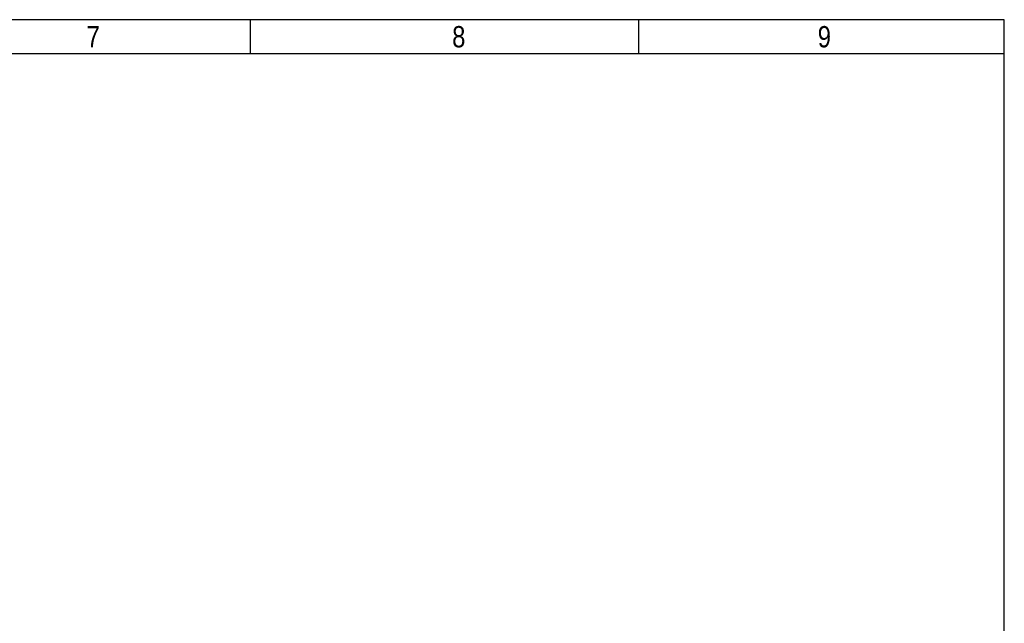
# Model space of a CAD drawing. Header units: millimetres. Extents: x 16 to 406, y 5 to 285.
# Tile 13 of 13: x 290 to 406, y 214 to 285. Entities that reach past the tile are written whole.
import ezdxf

# ---------------------------------------------------------------- set-up
doc = ezdxf.new("R2010")
doc.units = ezdxf.units.MM
doc.layers.add('10', color=7, linetype='Continuous')
doc.styles.add('SEACAD_Arial', font='arial.ttf')

msp = doc.modelspace()

# ---------------------------------------------------------------- linework, layer by layer
at = {"layer": '10', "color": 7, "linetype": 'Continuous'}
for p, q in [((317.222, 280.578), (317.222, 284.578)), ((362.777, 280.578), (362.777, 284.578)), ((405.666, 280.578), (19.666, 280.578))]:
    msp.add_line(p, q, dxfattribs=at)
msp.add_lwpolyline([(405.666, 13.577), (405.666, 284.577), (15.666, 284.577), (15.666, 13.577), (405.666, 13.577)], dxfattribs=at)

# ---------------------------------------------------------------- texts
at = {"layer": '10', "char_height": 2.5, "width": 1.52175, "attachment_point": 1, "style": 'SEACAD_Arial'}
for s, insert in [('{\\farial rounded mt|b0||i0||c0|p34;\\C7;\\H2.50000002;\\W0.8;7}', (297.999, 283.828)), ('{\\farial rounded mt|b0||i0||c0|p34;\\C7;\\H2.50000002;\\W0.8;8}', (340.888, 283.828)), ('{\\farial rounded mt|b0||i0||c0|p34;\\C7;\\H2.50000002;\\W0.8;9}', (383.777, 283.828))]:
    msp.add_mtext(s, dxfattribs=dict(at, insert=insert))

doc.saveas('drawing.dxf')
